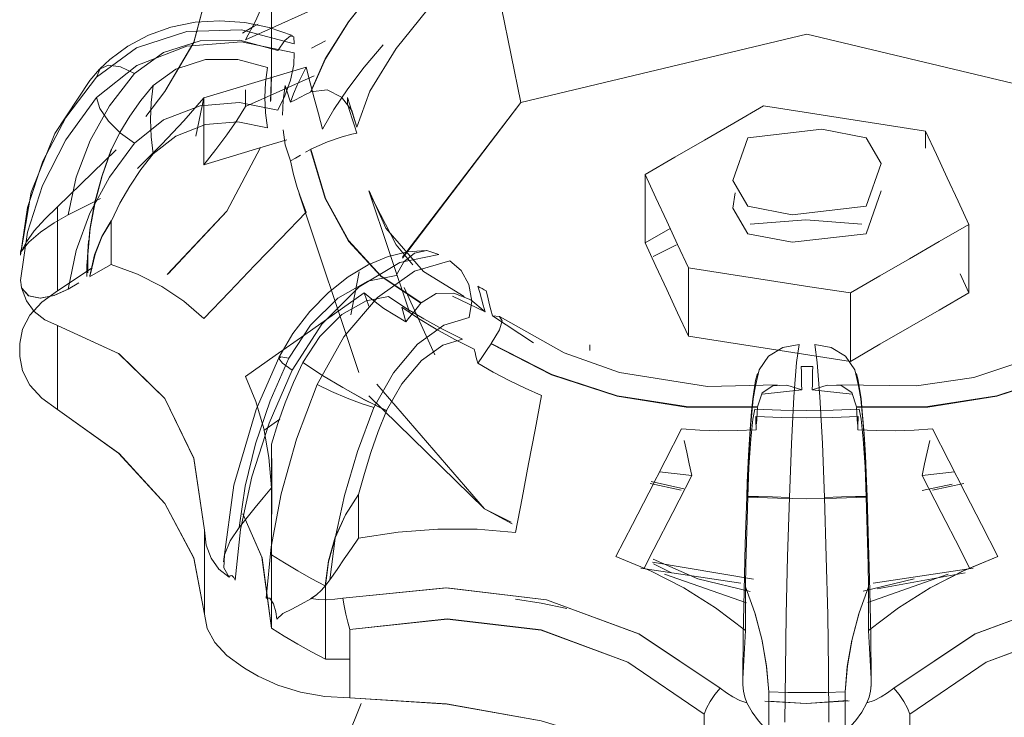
# Model space of a CAD drawing. Header units: metres. Extents: x 6.5 to 21.8, y 0.6 to 11.2.
# Tile 39 of 107: x 18.4926 to 18.522, y 4.2596 to 4.2804. Entities that reach past the tile are written whole.
import ezdxf

# ---------------------------------------------------------------- set-up
doc = ezdxf.new("R2010")
doc.units = ezdxf.units.M
doc.layers.add('P-SANR-FIXT', color=7, linetype='Continuous', lineweight=5)

# ---------------------------------------------------------------- blocks, each defined once
blk = doc.blocks.new('TORNEIRA DE JARDIM COM BICO PARA MANGUEIRA - 1130_BC_Cromado-2213981-ISO_02')
at = {"layer": 'P-SANR-FIXT'}
for p, q in [((18.500112, 4.278577), (18.500112, 4.282693)), ((18.501719, 4.279798), (18.5013, 4.279574)), ((18.500105, 4.278866), (18.500084, 4.277986)), ((18.500085, 4.278015), (18.500105, 4.278866)), ((18.499331, 4.27833), (18.499331, 4.277832)), ((18.498089, 4.278092), (18.497855, 4.276956)), ((18.497855, 4.276954), (18.49809, 4.278092)), ((18.50402, 4.273345), (18.507545, 4.277952)), ((18.507545, 4.277952), (18.50402, 4.273313)), ((18.500516, 4.276697), (18.50046, 4.277138)), ((18.519619, 4.276594), (18.519619, 4.277105)), ((18.519619, 4.277105), (18.519619, 4.276594)), ((18.49373, 4.274848), (18.495478, 4.276544)), ((18.495476, 4.276542), (18.49373, 4.274848)), ((18.501277, 4.276557), (18.501127, 4.27647)), ((18.503017, 4.27532), (18.504226, 4.271701)), ((18.518293, 4.275318), (18.517852, 4.274043)), ((18.500938, 4.27523), (18.502719, 4.2699)), ((18.512001, 4.274201), (18.511254, 4.273769)), ((18.511254, 4.273769), (18.512001, 4.274201)), ((18.494654, 4.273826), (18.494602, 4.273007)), ((18.512192, 4.273709), (18.511494, 4.273361)), ((18.494628, 4.273421), (18.494628, 4.272874)), ((18.494764, 4.273022), (18.49373, 4.272342)), ((18.49373, 4.272342), (18.494763, 4.27302)), ((18.502728, 4.272903), (18.502479, 4.271618)), ((18.520913, 4.272275), (18.520651, 4.272841)), ((18.520651, 4.272841), (18.520913, 4.272275)), ((18.494363, 4.272575), (18.494043, 4.27239)), ((18.504066, 4.272438), (18.504986, 4.270427)), ((18.502872, 4.272275), (18.503013, 4.271876)), ((18.505511, 4.272176), (18.506481, 4.271716)), ((18.506481, 4.271716), (18.505512, 4.272177)), ((18.506701, 4.271589), (18.507922, 4.270784)), ((18.507921, 4.270785), (18.506701, 4.271589)), ((18.509605, 4.270727), (18.509605, 4.270557)), ((18.514744, 4.269254), (18.515928, 4.269383)), ((18.515928, 4.269383), (18.514745, 4.269255)), ((18.51624, 4.269383), (18.517429, 4.269254)), ((18.517428, 4.269255), (18.51624, 4.269383)), ((18.500358, 4.268513), (18.499878, 4.268176)), ((18.500105, 4.267766), (18.500112, 4.266921)), ((18.511683, 4.266938), (18.512652, 4.266834)), ((18.512652, 4.266834), (18.511683, 4.266938)), ((18.520485, 4.266938), (18.519516, 4.266834)), ((18.519516, 4.266834), (18.520485, 4.266938)), ((18.500112, 4.262568), (18.500112, 4.266682)), ((18.512335, 4.266394), (18.511403, 4.266595)), ((18.51144, 4.26665), (18.51241, 4.266437)), ((18.519516, 4.26638), (18.520411, 4.266574)), ((18.520764, 4.266595), (18.519833, 4.266394)), ((18.502316, 4.265655), (18.502704, 4.266266)), ((18.502016, 4.264991), (18.502304, 4.265634)), ((18.514492, 4.263738), (18.511475, 4.264245)), ((18.51204, 4.263927), (18.511502, 4.264194)), ((18.51113, 4.26407), (18.514109, 4.263614)), ((18.514276, 4.263032), (18.511835, 4.263885)), ((18.520291, 4.263885), (18.517896, 4.263041)), ((18.518058, 4.263614), (18.521037, 4.26407)), ((18.520805, 4.263929), (18.518177, 4.263449)), ((18.514246, 4.263506), (18.514526, 4.262733)), ((18.517642, 4.262733), (18.517921, 4.263506)), ((18.519279, 4.263745), (18.517762, 4.263379)), ((18.51743, 4.261945), (18.517634, 4.262709)), ((18.501719, 4.261347), (18.502449, 4.261351)), ((18.502448, 4.26135), (18.501719, 4.261347)), ((18.501791, 4.257547), (18.502781, 4.260032)), ((18.502781, 4.260032), (18.501791, 4.257547))]:
    blk.add_line(p, q, dxfattribs=at)
for points in [[(18.506389, 4.283598, 0), (18.506678, 4.282187, 0), (18.506967, 4.280775, 0), (18.507256, 4.279364, 0), (18.507545, 4.277952, 0)], [(18.507545, 4.277952, 0), (18.507256, 4.279364, 0), (18.506967, 4.280775, 0), (18.506678, 4.282187, 0), (18.506389, 4.283598, 0)], [(18.501277, 4.278266, 0), (18.501706, 4.279253, 0), (18.502409, 4.280364, 0), (18.503371, 4.281574, 0), (18.504567, 4.282852, 0)], [(18.504574, 4.282853, 0), (18.503375, 4.281571, 0), (18.502418, 4.280367, 0), (18.501718, 4.279262, 0), (18.501287, 4.278271, 0)], [(18.506481, 4.28255, 0), (18.504991, 4.281003, 0), (18.503831, 4.279567, 0), (18.503045, 4.278289, 0), (18.502659, 4.277223, 0)], [(18.502659, 4.277223, 0), (18.503045, 4.278289, 0), (18.503831, 4.279567, 0), (18.504992, 4.281004, 0), (18.506481, 4.28255, 0)], [(18.499331, 4.279825, 0), (18.499643, 4.280402, 0), (18.499878, 4.280944, 0), (18.500032, 4.28145, 0), (18.500105, 4.281914, 0)], [(18.500105, 4.281914, 0), (18.500032, 4.281449, 0), (18.499878, 4.280944, 0), (18.499644, 4.280402, 0), (18.499331, 4.279825, 0)], [(18.502872, 4.281417, 0), (18.501987, 4.281019, 0), (18.501102, 4.280621, 0), (18.500216, 4.280223, 0), (18.499331, 4.279825, 0)], [(18.496358, 4.277539, 0), (18.496932, 4.278285, 0), (18.497792, 4.279742, 0), (18.49811, 4.280953, 0)], [(18.49811, 4.280953, 0), (18.497797, 4.279754, 0), (18.496932, 4.278285, 0), (18.496358, 4.277541, 0)], [(18.500736, 4.279949, 0), (18.500044, 4.280193, 0), (18.499317, 4.280343, 0), (18.498571, 4.280396, 0), (18.49783, 4.280348, 0), (18.497111, 4.280201, 0), (18.496439, 4.279961, 0), (18.495822, 4.279635, 0), (18.495283, 4.279237, 0), (18.494989, 4.278957, 0)], [(18.499241, 4.280023, 0), (18.499358, 4.280092, 0), (18.499476, 4.280161, 0), (18.499595, 4.280229, 0), (18.499715, 4.280296, 0)], [(18.494892, 4.278714, 0), (18.496083, 4.27959, 0), (18.497584, 4.280078, 0), (18.499216, 4.280118, 0), (18.500789, 4.279705, 0)], [(18.507545, 4.277952, 0), (18.516084, 4.279994, 0), (18.524623, 4.277952, 0), (18.528147, 4.273345, 0)], [(18.528144, 4.273318, 0), (18.524623, 4.277952, 0), (18.516084, 4.279994, 0), (18.507545, 4.277952, 0)], [(18.500789, 4.279436, 0), (18.499214, 4.279763, 0), (18.497585, 4.279631, 0), (18.496087, 4.279058, 0), (18.494892, 4.278108, 0)], [(18.500299, 4.279504, 0), (18.49916, 4.279813, 0), (18.497977, 4.279793, 0), (18.496887, 4.27945, 0), (18.496019, 4.278821, 0)], [(18.500789, 4.279705, 0), (18.500772, 4.279911, 0), (18.500673, 4.279945, 0), (18.500507, 4.279802, 0), (18.500299, 4.279504, 0)], [(18.503437, 4.279677, 0), (18.502877, 4.279008, 0), (18.502388, 4.278363, 0), (18.501971, 4.277745, 0), (18.501631, 4.27716, 0)], [(18.501631, 4.27716, 0), (18.501972, 4.277746, 0), (18.502388, 4.278363, 0), (18.502877, 4.279007, 0), (18.503437, 4.279677, 0)], [(18.500299, 4.277727, 0), (18.500507, 4.278151, 0), (18.500673, 4.278624, 0), (18.500772, 4.279074, 0), (18.500789, 4.279436, 0)], [(18.494892, 4.278713, 0), (18.494994, 4.278963, 0), (18.495246, 4.27907, 0), (18.495607, 4.279019, 0), (18.496019, 4.278821, 0)], [(18.496019, 4.278821, 0), (18.495607, 4.279019, 0), (18.495247, 4.27907, 0), (18.494994, 4.278963, 0), (18.494892, 4.278714, 0)], [(18.496578, 4.278463, 0), (18.497257, 4.278954, 0), (18.498142, 4.279239, 0), (18.499105, 4.279242, 0), (18.499988, 4.279001, 0)], [(18.492618, 4.273416, 0), (18.492938, 4.275285, 0), (18.493643, 4.277032, 0), (18.49469, 4.278608, 0), (18.494982, 4.27895, 0)], [(18.496019, 4.278821, 0), (18.495278, 4.27786, 0), (18.494696, 4.276825, 0), (18.494282, 4.275733, 0), (18.494043, 4.274601, 0)], [(18.498089, 4.278094, 0), (18.498853, 4.278323, 0), (18.499617, 4.278551, 0), (18.50038, 4.278779, 0), (18.501144, 4.279007, 0)], [(18.499988, 4.279001, 0), (18.499932, 4.278552, 0), (18.499913, 4.278102, 0), (18.499932, 4.277651, 0), (18.499988, 4.277202, 0)], [(18.500677, 4.277962, 0), (18.500768, 4.278212, 0), (18.500876, 4.278469, 0), (18.501001, 4.278735, 0), (18.501144, 4.279007, 0)], [(18.501144, 4.279007, 0), (18.501001, 4.278735, 0), (18.500876, 4.278469, 0), (18.500768, 4.278212, 0), (18.500677, 4.277962, 0)], [(18.501144, 4.279007, 0), (18.501266, 4.278546, 0), (18.501387, 4.278084, 0), (18.501509, 4.277622, 0), (18.501631, 4.27716, 0)], [(18.492617, 4.273399, 0), (18.492827, 4.274827, 0), (18.493283, 4.276203, 0), (18.493977, 4.27751, 0), (18.494892, 4.278713, 0)], [(18.499331, 4.277832, 0), (18.500358, 4.278293, 0), (18.501384, 4.278754, 0)], [(18.495333, 4.276549, 0), (18.495588, 4.277058, 0), (18.495882, 4.277548, 0), (18.496212, 4.278018, 0), (18.496578, 4.278463, 0)], [(18.496578, 4.276428, 0), (18.496519, 4.276936, 0), (18.496499, 4.277446, 0), (18.496519, 4.277955, 0), (18.496578, 4.278463, 0)], [(18.496578, 4.278463, 0), (18.496519, 4.277955, 0), (18.496499, 4.277446, 0), (18.496519, 4.276936, 0), (18.496578, 4.276428, 0)], [(18.500442, 4.277579, 0), (18.50046, 4.27802, 0), (18.500516, 4.27846, 0)], [(18.500516, 4.27846, 0), (18.500557, 4.278335, 0), (18.500597, 4.278211, 0), (18.500637, 4.278087, 0), (18.500677, 4.277962, 0)], [(18.500677, 4.277962, 0), (18.500827, 4.278038, 0), (18.500977, 4.278114, 0), (18.501127, 4.27819, 0), (18.501277, 4.278266, 0)], [(18.501287, 4.278271, 0), (18.501769, 4.278332, 0), (18.502201, 4.278113, 0), (18.502506, 4.277712, 0), (18.502659, 4.277223, 0)], [(18.494892, 4.278108, 0), (18.493974, 4.276839, 0), (18.493281, 4.275484, 0), (18.492828, 4.274084, 0), (18.492617, 4.272642, 0)], [(18.496019, 4.276747, 0), (18.495604, 4.277037, 0), (18.495244, 4.277398, 0), (18.494993, 4.277775, 0), (18.494892, 4.278108, 0)], [(18.494892, 4.278108, 0), (18.494993, 4.277775, 0), (18.495244, 4.277398, 0), (18.495604, 4.277037, 0), (18.496019, 4.276747, 0)], [(18.496019, 4.276747, 0), (18.496889, 4.277437, 0), (18.497977, 4.277855, 0), (18.499157, 4.277956, 0), (18.500299, 4.277727, 0)], [(18.498089, 4.278094, 0), (18.497498, 4.277412, 0), (18.496838, 4.276708, 0), (18.496112, 4.275986, 0)], [(18.496113, 4.275986, 0), (18.496838, 4.276708, 0), (18.497499, 4.277413, 0), (18.498089, 4.278094, 0)], [(18.498089, 4.276101, 0), (18.498089, 4.276599, 0), (18.498089, 4.277098, 0), (18.498089, 4.277596, 0), (18.498089, 4.278094, 0)], [(18.502375, 4.278101, 0), (18.502374, 4.278051, 0), (18.502373, 4.278001, 0), (18.502374, 4.277952, 0), (18.502375, 4.277902, 0)], [(18.502659, 4.277223, 0), (18.502588, 4.277443, 0), (18.502517, 4.277662, 0), (18.502446, 4.277881, 0), (18.502375, 4.278101, 0)], [(18.502375, 4.277902, 0), (18.502446, 4.277687, 0), (18.502517, 4.277473, 0), (18.502588, 4.277258, 0), (18.502659, 4.277043, 0)], [(18.498089, 4.276101, 0), (18.498451, 4.276553, 0), (18.49878, 4.276993, 0), (18.499073, 4.27742, 0), (18.499331, 4.277832, 0)], [(18.499331, 4.277832, 0), (18.499073, 4.277419, 0), (18.49878, 4.276993, 0), (18.498452, 4.276553, 0), (18.498089, 4.276101, 0)], [(18.51479, 4.277852, 0), (18.513906, 4.277341, 0), (18.513022, 4.276831, 0), (18.512138, 4.276321, 0), (18.511254, 4.27581, 0)], [(18.511254, 4.27581, 0), (18.512138, 4.276321, 0), (18.513022, 4.276831, 0), (18.513906, 4.277341, 0), (18.51479, 4.277852, 0)], [(18.51479, 4.277852, 0), (18.515997, 4.277665, 0), (18.517204, 4.277478, 0), (18.518412, 4.277291, 0), (18.519619, 4.277105, 0)], [(18.519619, 4.277105, 0), (18.518412, 4.277291, 0), (18.517204, 4.277478, 0), (18.515997, 4.277665, 0), (18.51479, 4.277852, 0)], [(18.499988, 4.277202, 0), (18.499105, 4.277376, 0), (18.498142, 4.2773, 0), (18.497257, 4.276954, 0), (18.496578, 4.276428, 0)], [(18.502659, 4.277043, 0), (18.50251, 4.277011, 0), (18.502214, 4.276933, 0), (18.501779, 4.276787, 0), (18.501287, 4.276562, 0)], [(18.517852, 4.274859, 0), (18.518293, 4.276135, 0), (18.517852, 4.2769, 0), (18.516526, 4.277156, 0), (18.514316, 4.2769, 0)], [(18.519619, 4.277105, 0), (18.519943, 4.276407, 0), (18.520266, 4.27571, 0), (18.52059, 4.275013, 0), (18.520913, 4.274316, 0)], [(18.520913, 4.274316, 0), (18.52059, 4.275013, 0), (18.520266, 4.27571, 0), (18.519943, 4.276407, 0), (18.519619, 4.277105, 0)], [(18.494043, 4.27239, 0), (18.494282, 4.273538, 0), (18.494694, 4.274654, 0), (18.495276, 4.275732, 0), (18.496019, 4.276747, 0)], [(18.500569, 4.276842, 0), (18.49986, 4.27663, 0), (18.498975, 4.276366, 0), (18.498089, 4.276101, 0)], [(18.514316, 4.2769, 0), (18.513874, 4.275625, 0), (18.514316, 4.274859, 0), (18.515642, 4.274604, 0), (18.517852, 4.274859, 0)], [(18.495324, 4.276552, 0), (18.495046, 4.275748, 0), (18.494832, 4.274948, 0), (18.494692, 4.274172, 0), (18.494628, 4.273421, 0)], [(18.494628, 4.273422, 0), (18.494698, 4.274198, 0), (18.494847, 4.274983, 0), (18.495062, 4.275769, 0), (18.495333, 4.276549, 0)], [(18.496578, 4.276428, 0), (18.496212, 4.275955, 0), (18.495882, 4.275462, 0), (18.495588, 4.274952, 0), (18.495333, 4.274428, 0)], [(18.49977, 4.276592, 0), (18.49878, 4.274711, 0), (18.496999, 4.272825, 0)], [(18.497022, 4.272845, 0), (18.49878, 4.274711, 0), (18.499771, 4.276592, 0)], [(18.500677, 4.276211, 0), (18.500637, 4.276333, 0), (18.500597, 4.276454, 0), (18.500557, 4.276576, 0), (18.500516, 4.276697, 0)], [(18.504567, 4.271971, 0), (18.503371, 4.272775, 0), (18.502409, 4.273823, 0), (18.501706, 4.275095, 0), (18.501277, 4.276557, 0)], [(18.501287, 4.276562, 0), (18.501718, 4.275096, 0), (18.502418, 4.273831, 0), (18.503375, 4.272787, 0), (18.504574, 4.27198, 0)], [(18.500977, 4.276384, 0), (18.500827, 4.276298, 0), (18.500677, 4.276211, 0)], [(18.500677, 4.276211, 0), (18.500768, 4.275812, 0), (18.500876, 4.275424, 0), (18.501001, 4.275048, 0), (18.501144, 4.274684, 0)], [(18.501144, 4.274684, 0), (18.501001, 4.275048, 0), (18.500876, 4.275424, 0), (18.500768, 4.275812, 0), (18.500677, 4.276211, 0)], [(18.511254, 4.27581, 0), (18.511578, 4.275113, 0), (18.511901, 4.274416, 0), (18.512225, 4.273719, 0), (18.512548, 4.273022, 0)], [(18.511254, 4.273769, 0), (18.511254, 4.27428, 0), (18.511254, 4.27479, 0), (18.511254, 4.2753, 0), (18.511254, 4.27581, 0)], [(18.512548, 4.273022, 0), (18.512225, 4.273719, 0), (18.511901, 4.274416, 0), (18.511578, 4.275113, 0), (18.511254, 4.27581, 0)], [(18.511254, 4.27581, 0), (18.511254, 4.2753, 0), (18.511254, 4.27479, 0), (18.511254, 4.27428, 0), (18.511254, 4.273769, 0)], [(18.503018, 4.275317, 0), (18.503524, 4.27421, 0), (18.504648, 4.272911, 0), (18.50586, 4.27217, 0)], [(18.517852, 4.274043, 0), (18.515642, 4.273788, 0), (18.514316, 4.274043, 0), (18.513874, 4.274808, 0), (18.513945, 4.275257, 0)], [(18.494043, 4.274601, 0), (18.494363, 4.274763, 0), (18.494684, 4.274925, 0), (18.495004, 4.275088, 0)], [(18.503046, 4.275233, 0), (18.503831, 4.273706, 0), (18.504322, 4.273115, 0)], [(18.504323, 4.273113, 0), (18.503831, 4.273706, 0), (18.503047, 4.275233, 0)], [(18.49373, 4.274848, 0), (18.493346, 4.27448, 0), (18.493031, 4.274128, 0), (18.492799, 4.273804, 0), (18.492655, 4.27352, 0)], [(18.49373, 4.272342, 0), (18.49373, 4.272968, 0), (18.49373, 4.273595, 0), (18.49373, 4.274221, 0), (18.49373, 4.274848, 0)], [(18.501144, 4.274684, 0), (18.50038, 4.273892, 0), (18.499617, 4.2731, 0), (18.498853, 4.272308, 0), (18.498089, 4.271516, 0)], [(18.492655, 4.27352, 0), (18.492867, 4.273791, 0), (18.493215, 4.27409, 0), (18.493623, 4.274366, 0), (18.494043, 4.274601, 0)], [(18.494043, 4.274601, 0), (18.493623, 4.274366, 0), (18.493215, 4.27409, 0), (18.492867, 4.273791, 0), (18.492655, 4.27352, 0)], [(18.494693, 4.272785, 0), (18.494834, 4.273409, 0), (18.495046, 4.27396, 0), (18.495324, 4.27443, 0)], [(18.495333, 4.274428, 0), (18.495062, 4.273972, 0), (18.494847, 4.27343, 0), (18.494698, 4.272806, 0)], [(18.495324, 4.27443, 0), (18.495324, 4.274105, 0), (18.495324, 4.273779, 0), (18.495324, 4.273454, 0), (18.495324, 4.273128, 0)], [(18.517724, 4.274324, 0), (18.516054, 4.274451, 0), (18.514385, 4.274324, 0)], [(18.517378, 4.272275, 0), (18.518262, 4.272785, 0), (18.519146, 4.273296, 0), (18.520029, 4.273806, 0), (18.520913, 4.274316, 0)], [(18.520913, 4.274316, 0), (18.520029, 4.273806, 0), (18.519146, 4.273296, 0), (18.518262, 4.272785, 0), (18.517378, 4.272275, 0)], [(18.520913, 4.274316, 0), (18.520913, 4.273806, 0), (18.520913, 4.273296, 0), (18.520913, 4.272785, 0), (18.520913, 4.272275, 0)], [(18.520913, 4.272275, 0), (18.520913, 4.272785, 0), (18.520913, 4.273296, 0), (18.520913, 4.273806, 0), (18.520913, 4.274316, 0)], [(18.492655, 4.27352, 0), (18.492647, 4.273554, 0), (18.492636, 4.273555, 0), (18.492624, 4.273492, 0), (18.492617, 4.273399, 0)], [(18.50472, 4.273538, 0), (18.504164, 4.273499, 0), (18.503589, 4.273359, 0), (18.502998, 4.273115, 0), (18.502401, 4.27276, 0), (18.501812, 4.272293, 0), (18.501256, 4.271725, 0), (18.50075, 4.271064, 0), (18.500325, 4.270345, 0)], [(18.505104, 4.273421, 0), (18.504744, 4.273537, 0), (18.504378, 4.27346, 0), (18.504058, 4.273201, 0), (18.503833, 4.2728, 0)], [(18.511254, 4.273769, 0), (18.511578, 4.273072, 0), (18.511901, 4.272375, 0), (18.512225, 4.271678, 0), (18.512548, 4.270981, 0)], [(18.512548, 4.270981, 0), (18.512225, 4.271678, 0), (18.511901, 4.272375, 0), (18.511578, 4.273072, 0), (18.511254, 4.273769, 0)], [(18.494598, 4.272762, 0), (18.494605, 4.273092, 0), (18.494628, 4.273422, 0)], [(18.500728, 4.269973, 0), (18.501613, 4.271347, 0), (18.502728, 4.27246, 0), (18.503939, 4.27318, 0), (18.505104, 4.273421, 0)], [(18.505433, 4.273231, 0), (18.504372, 4.272927, 0), (18.503276, 4.272143, 0), (18.50227, 4.27097, 0), (18.50147, 4.269545, 0)], [(18.50601, 4.271543, 0), (18.506081, 4.272034, 0), (18.505996, 4.272526, 0), (18.505769, 4.272946, 0), (18.505433, 4.273231, 0)], [(18.495324, 4.273128, 0), (18.495004, 4.272944, 0), (18.494684, 4.272759, 0)], [(18.498089, 4.271516, 0), (18.497499, 4.272026, 0), (18.496838, 4.272466, 0), (18.496112, 4.272835, 0), (18.495324, 4.273128, 0)], [(18.495324, 4.273128, 0), (18.496112, 4.272834, 0), (18.496838, 4.272466, 0), (18.497498, 4.272026, 0), (18.498089, 4.271516, 0)], [(18.512548, 4.273022, 0), (18.513756, 4.272835, 0), (18.514963, 4.272648, 0), (18.51617, 4.272462, 0), (18.517378, 4.272275, 0)], [(18.517378, 4.272275, 0), (18.51617, 4.272462, 0), (18.514963, 4.272648, 0), (18.513756, 4.272835, 0), (18.512548, 4.273022, 0)], [(18.512548, 4.273022, 0), (18.512548, 4.272512, 0), (18.512548, 4.272001, 0), (18.512548, 4.271491, 0), (18.512548, 4.270981, 0)], [(18.512548, 4.270981, 0), (18.512548, 4.271491, 0), (18.512548, 4.272001, 0), (18.512548, 4.272512, 0), (18.512548, 4.273022, 0)], [(18.492617, 4.272642, 0), (18.492624, 4.272644, 0), (18.492633, 4.272598, 0), (18.492645, 4.272522, 0), (18.492655, 4.27243, 0)], [(18.503833, 4.2728, 0), (18.50298, 4.272631, 0), (18.502093, 4.272118, 0), (18.501277, 4.271318, 0), (18.500626, 4.270325, 0)], [(18.4926, 4.270766, 0), (18.49268, 4.271196, 0), (18.492904, 4.271616, 0), (18.493261, 4.272005, 0), (18.49373, 4.272342, 0)], [(18.494043, 4.27239, 0), (18.493626, 4.272197, 0), (18.493216, 4.272116, 0), (18.492867, 4.272187, 0), (18.492655, 4.27243, 0)], [(18.492655, 4.27243, 0), (18.492799, 4.272043, 0), (18.493031, 4.271719, 0), (18.493346, 4.271473, 0), (18.49373, 4.271309, 0)], [(18.492655, 4.27243, 0), (18.492864, 4.272192, 0), (18.493205, 4.27212, 0), (18.493618, 4.272197, 0), (18.494043, 4.27239, 0)], [(18.506481, 4.271716, 0), (18.506428, 4.271906, 0), (18.506375, 4.272096, 0), (18.506321, 4.272285, 0), (18.506268, 4.272475, 0)], [(18.506268, 4.272475, 0), (18.506328, 4.272439, 0), (18.506389, 4.272404, 0), (18.50645, 4.272369, 0), (18.506511, 4.272334, 0)], [(18.506511, 4.272334, 0), (18.506559, 4.272148, 0), (18.506606, 4.271962, 0), (18.506654, 4.271775, 0), (18.506701, 4.271589, 0)], [(18.499331, 4.269785, 0), (18.500216, 4.270407, 0), (18.501102, 4.27103, 0), (18.501987, 4.271653, 0), (18.502872, 4.272275, 0)], [(18.501047, 4.270201, 0), (18.501548, 4.270974, 0), (18.50221, 4.27163, 0), (18.502936, 4.272037, 0), (18.503601, 4.272167, 0)], [(18.502872, 4.272275, 0), (18.503161, 4.272037, 0), (18.503465, 4.271815, 0), (18.503784, 4.271608, 0), (18.504118, 4.271416, 0)], [(18.504118, 4.271416, 0), (18.503784, 4.271608, 0), (18.503465, 4.271815, 0), (18.503161, 4.272037, 0), (18.502872, 4.272275, 0)], [(18.503601, 4.272167, 0), (18.504116, 4.271823, 0), (18.504649, 4.2715, 0), (18.505209, 4.271192, 0), (18.505804, 4.270895, 0)], [(18.504574, 4.27198, 0), (18.505017, 4.272263, 0), (18.505546, 4.272273, 0), (18.506055, 4.272067, 0), (18.506481, 4.271716, 0)], [(18.517378, 4.272275, 0), (18.517378, 4.271765, 0), (18.517378, 4.271254, 0), (18.517378, 4.270744, 0), (18.517378, 4.270234, 0)], [(18.517378, 4.270234, 0), (18.518262, 4.270744, 0), (18.519146, 4.271254, 0), (18.520029, 4.271765, 0), (18.520913, 4.272275, 0)], [(18.517378, 4.270234, 0), (18.517378, 4.270744, 0), (18.517378, 4.271254, 0), (18.517378, 4.271765, 0), (18.517378, 4.272275, 0)], [(18.520913, 4.272275, 0), (18.520029, 4.271765, 0), (18.519146, 4.271254, 0), (18.518262, 4.270744, 0), (18.517378, 4.270234, 0)], [(18.506155, 4.2706, 0), (18.505577, 4.270888, 0), (18.505023, 4.271193, 0), (18.504496, 4.271512, 0), (18.503997, 4.271846, 0)], [(18.503997, 4.271846, 0), (18.504027, 4.271739, 0), (18.504057, 4.271631, 0), (18.504087, 4.271524, 0), (18.504118, 4.271416, 0)], [(18.504118, 4.271416, 0), (18.50423, 4.271555, 0), (18.504342, 4.271694, 0), (18.504454, 4.271832, 0), (18.504567, 4.271971, 0)], [(18.503165, 4.268859, 0), (18.503744, 4.269896, 0), (18.504467, 4.270747, 0), (18.505252, 4.271318, 0), (18.50601, 4.271543, 0)], [(18.506701, 4.271589, 0), (18.506911, 4.271572, 0), (18.506994, 4.271443, 0), (18.506916, 4.271174, 0), (18.506667, 4.270772, 0)], [(18.506935, 4.271558, 0), (18.508839, 4.270493, 0), (18.510486, 4.269907, 0), (18.513119, 4.269485, 0), (18.515199, 4.269535, 0)], [(18.49373, 4.271309, 0), (18.495547, 4.27047, 0), (18.496932, 4.269125, 0), (18.497797, 4.267334, 0), (18.49811, 4.265204, 0)], [(18.49811, 4.265204, 0), (18.497792, 4.267351, 0), (18.496932, 4.269125, 0), (18.495562, 4.270459, 0), (18.49373, 4.271309, 0)], [(18.49373, 4.271309, 0), (18.49373, 4.270683, 0), (18.49373, 4.270056, 0), (18.49373, 4.26943, 0), (18.49373, 4.268803, 0)], [(18.505804, 4.270895, 0), (18.50522, 4.270718, 0), (18.504583, 4.27026, 0), (18.503994, 4.269562, 0), (18.503536, 4.268764, 0)], [(18.512548, 4.270981, 0), (18.513756, 4.270794, 0), (18.514963, 4.270607, 0), (18.51617, 4.27042, 0), (18.517378, 4.270234, 0)], [(18.517378, 4.270234, 0), (18.51617, 4.27042, 0), (18.514963, 4.270607, 0), (18.513756, 4.270794, 0), (18.512548, 4.270981, 0)], [(18.4926, 4.270379, 0), (18.492598, 4.270476, 0), (18.492597, 4.270573, 0), (18.492598, 4.270669, 0), (18.4926, 4.270766, 0)], [(18.506262, 4.270178, 0), (18.506235, 4.270284, 0), (18.506209, 4.270389, 0), (18.506182, 4.270495, 0), (18.506155, 4.2706, 0)], [(18.506661, 4.270762, 0), (18.506561, 4.270616, 0), (18.506461, 4.27047, 0), (18.506362, 4.270324, 0), (18.506262, 4.270178, 0)], [(18.514603, 4.268863, 0), (18.512483, 4.268873, 0), (18.510419, 4.269198, 0), (18.508464, 4.269834, 0), (18.506661, 4.270762, 0)], [(18.506667, 4.270772, 0), (18.508477, 4.269842, 0), (18.510423, 4.269209, 0), (18.512476, 4.268885, 0), (18.514604, 4.268874, 0)], [(18.515851, 4.27074, 0), (18.515359, 4.270652, 0), (18.514939, 4.270387, 0), (18.514654, 4.269984, 0), (18.514545, 4.269502, 0)], [(18.515559, 4.266175, 0), (18.51562, 4.267775, 0), (18.515696, 4.269173, 0), (18.515776, 4.270202, 0), (18.515851, 4.27074, 0)], [(18.517623, 4.269502, 0), (18.517514, 4.269984, 0), (18.517228, 4.270387, 0), (18.516808, 4.270652, 0), (18.516317, 4.27074, 0)], [(18.516317, 4.27074, 0), (18.516392, 4.2702, 0), (18.516472, 4.269174, 0), (18.516547, 4.26778, 0), (18.516608, 4.266175, 0)], [(18.516975, 4.269534, 0), (18.519351, 4.269505, 0), (18.521066, 4.269755, 0), (18.523471, 4.270557, 0)], [(18.517564, 4.268874, 0), (18.519691, 4.268885, 0), (18.521744, 4.269209, 0), (18.523691, 4.269842, 0), (18.5255, 4.270772, 0)], [(18.525507, 4.270762, 0), (18.523704, 4.269834, 0), (18.521748, 4.269198, 0), (18.519685, 4.268873, 0), (18.517564, 4.268863, 0)], [(18.49373, 4.268803, 0), (18.493261, 4.26914, 0), (18.492904, 4.269529, 0), (18.49268, 4.26995, 0), (18.4926, 4.270379, 0)], [(18.498673, 4.264258, 0), (18.498981, 4.266538, 0), (18.499656, 4.268794, 0), (18.500325, 4.270344, 0)], [(18.500626, 4.270325, 0), (18.500071, 4.269056, 0), (18.499635, 4.267777, 0), (18.499324, 4.266511, 0), (18.499145, 4.265279, 0)], [(18.500728, 4.269973, 0), (18.500442, 4.270179, 0), (18.500324, 4.270318, 0), (18.500389, 4.270369, 0), (18.500626, 4.270325, 0)], [(18.500626, 4.270325, 0), (18.500389, 4.270369, 0), (18.500324, 4.270318, 0), (18.500442, 4.270179, 0), (18.500728, 4.269973, 0)], [(18.499027, 4.263708, 0), (18.499184, 4.265224, 0), (18.499525, 4.266791, 0), (18.500044, 4.268387, 0), (18.500728, 4.269973, 0)], [(18.500112, 4.267767, 0), (18.500302, 4.268382, 0), (18.500521, 4.268995, 0), (18.500769, 4.269603, 0), (18.501045, 4.270202, 0)], [(18.501045, 4.270202, 0), (18.501629, 4.269816, 0), (18.502235, 4.26945, 0), (18.502869, 4.2691, 0), (18.503538, 4.268763, 0)], [(18.503536, 4.268764, 0), (18.502867, 4.269101, 0), (18.502235, 4.26945, 0), (18.501631, 4.269815, 0), (18.501047, 4.270201, 0)], [(18.508167, 4.269218, 0), (18.507677, 4.26943, 0), (18.507195, 4.269661, 0), (18.506724, 4.26991, 0), (18.506262, 4.270178, 0)], [(18.506262, 4.270178, 0), (18.506724, 4.269911, 0), (18.507195, 4.269661, 0), (18.507677, 4.26943, 0), (18.508167, 4.269218, 0)], [(18.515928, 4.269383, 0), (18.515924, 4.269558, 0), (18.51592, 4.269734, 0), (18.515916, 4.26991, 0), (18.515912, 4.270086, 0)], [(18.515912, 4.270086, 0), (18.515998, 4.270086, 0), (18.516084, 4.270086, 0), (18.51617, 4.270086, 0), (18.516256, 4.270086, 0)], [(18.516256, 4.270086, 0), (18.516252, 4.26991, 0), (18.516248, 4.269734, 0), (18.516244, 4.269558, 0), (18.51624, 4.269383, 0)], [(18.500105, 4.266464, 0), (18.500032, 4.26737, 0), (18.499878, 4.26823, 0), (18.499643, 4.269036, 0), (18.499331, 4.269785, 0)], [(18.499331, 4.269785, 0), (18.499644, 4.269035, 0), (18.499878, 4.26823, 0), (18.500032, 4.267371, 0), (18.500105, 4.266464, 0)], [(18.514609, 4.269868, 0), (18.514553, 4.26966, 0), (18.514471, 4.269121, 0), (18.514433, 4.268738, 0), (18.514381, 4.268068, 0), (18.514342, 4.267427, 0), (18.514303, 4.266621, 0), (18.514286, 4.2662, 0)], [(18.517559, 4.269868, 0), (18.517615, 4.26966, 0), (18.517696, 4.269122, 0), (18.517734, 4.268743, 0), (18.517786, 4.268073, 0), (18.517825, 4.267437, 0), (18.517864, 4.26663, 0), (18.517881, 4.2662, 0)], [(18.50147, 4.269545, 0), (18.500858, 4.26791, 0), (18.500397, 4.26628, 0), (18.500095, 4.264699, 0), (18.499954, 4.263173, 0)], [(18.503165, 4.268859, 0), (18.502817, 4.268967, 0), (18.502371, 4.269135, 0), (18.501897, 4.269338, 0), (18.50147, 4.269545, 0)], [(18.50147, 4.269545, 0), (18.501898, 4.269338, 0), (18.502371, 4.269135, 0), (18.502817, 4.268967, 0), (18.503165, 4.268859, 0)], [(18.507259, 4.265438, 0), (18.506459, 4.265832, 0), (18.503254, 4.269559, 0)], [(18.514545, 4.269502, 0), (18.514476, 4.269113, 0), (18.514405, 4.26837, 0), (18.51434, 4.26736, 0), (18.514288, 4.266199, 0)], [(18.514604, 4.268874, 0), (18.514748, 4.269297, 0), (18.515064, 4.269509, 0), (18.515478, 4.269523, 0), (18.515928, 4.269383, 0)], [(18.51624, 4.269383, 0), (18.516686, 4.269522, 0), (18.517099, 4.269512, 0), (18.517424, 4.269302, 0), (18.517564, 4.268874, 0)], [(18.51788, 4.266199, 0), (18.517827, 4.267362, 0), (18.517762, 4.26837, 0), (18.517691, 4.269112, 0), (18.517623, 4.269502, 0)], [(18.50301, 4.269203, 0), (18.506459, 4.265832, 0), (18.507289, 4.265391, 0)], [(18.508167, 4.269218, 0), (18.507972, 4.268197, 0), (18.507778, 4.267176, 0), (18.507583, 4.266154, 0), (18.507388, 4.265133, 0)], [(18.49373, 4.268803, 0), (18.495562, 4.267485, 0), (18.496932, 4.265992, 0), (18.497792, 4.264377, 0), (18.49811, 4.262698, 0)], [(18.49811, 4.262698, 0), (18.497797, 4.264362, 0), (18.496932, 4.265992, 0), (18.495547, 4.267498, 0), (18.49373, 4.268803, 0)], [(18.501852, 4.263716, 0), (18.502011, 4.264959, 0), (18.502285, 4.266238, 0), (18.502672, 4.267549, 0), (18.503165, 4.268859, 0)], [(18.514321, 4.266184, 0), (18.514352, 4.267084, 0), (18.514405, 4.267911, 0), (18.514468, 4.268507, 0), (18.514526, 4.268809, 0)], [(18.514526, 4.268809, 0), (18.515303, 4.268776, 0), (18.516084, 4.268765, 0), (18.516864, 4.268776, 0), (18.517642, 4.268809, 0)], [(18.514576, 4.26836, 0), (18.514585, 4.268527, 0), (18.514594, 4.268695, 0), (18.514603, 4.268863, 0)], [(18.517564, 4.268863, 0), (18.517573, 4.268695, 0), (18.517582, 4.268527, 0), (18.517591, 4.26836, 0)], [(18.517642, 4.268809, 0), (18.5177, 4.268507, 0), (18.517763, 4.267911, 0), (18.517815, 4.267084, 0), (18.517846, 4.266184, 0)], [(18.503538, 4.268763, 0), (18.503295, 4.268145, 0), (18.503076, 4.26752, 0), (18.50288, 4.266893, 0), (18.502709, 4.266268, 0)], [(18.51761, 4.268591, 0), (18.516848, 4.268558, 0), (18.516084, 4.268548, 0), (18.51532, 4.268558, 0), (18.514558, 4.268591, 0)], [(18.514558, 4.268591, 0), (18.51456, 4.268491, 0), (18.514562, 4.268391, 0), (18.514565, 4.268292, 0), (18.514567, 4.268192, 0)], [(18.5176, 4.268192, 0), (18.517603, 4.268292, 0), (18.517605, 4.268391, 0), (18.517608, 4.268491, 0), (18.51761, 4.268591, 0)], [(18.510386, 4.264416, 0), (18.510875, 4.265367, 0), (18.511363, 4.266318, 0), (18.511852, 4.267269, 0), (18.51234, 4.26822, 0)], [(18.514567, 4.268192, 0), (18.514005, 4.268169, 0), (18.513446, 4.268166, 0), (18.512891, 4.268183, 0), (18.51234, 4.26822, 0)], [(18.51234, 4.26822, 0), (18.512891, 4.268183, 0), (18.513446, 4.268166, 0), (18.514005, 4.268169, 0), (18.514567, 4.268192, 0)], [(18.5176, 4.268192, 0), (18.518162, 4.268169, 0), (18.518721, 4.268166, 0), (18.519277, 4.268183, 0), (18.519828, 4.26822, 0)], [(18.519828, 4.26822, 0), (18.519277, 4.268183, 0), (18.518721, 4.268166, 0), (18.518162, 4.268169, 0), (18.5176, 4.268192, 0)], [(18.519828, 4.26822, 0), (18.520316, 4.267269, 0), (18.520804, 4.266318, 0), (18.521293, 4.265367, 0), (18.521781, 4.264416, 0)], [(18.500109, 4.264466, 0), (18.500114, 4.265261, 0), (18.500121, 4.266083, 0), (18.500122, 4.266921, 0), (18.500112, 4.267767, 0)], [(18.512418, 4.267874, 0), (18.512496, 4.267527, 0), (18.512574, 4.26718, 0), (18.512652, 4.266834, 0)], [(18.519516, 4.266834, 0), (18.519594, 4.26718, 0), (18.519672, 4.267527, 0), (18.51975, 4.267874, 0)], [(18.500112, 4.266897, 0), (18.500111, 4.266045, 0), (18.500107, 4.265236, 0), (18.500105, 4.264469, 0)], [(18.512652, 4.266834, 0), (18.512085, 4.265731, 0), (18.511519, 4.264628, 0), (18.511231, 4.264067, 0)], [(18.520937, 4.264067, 0), (18.520649, 4.264628, 0), (18.520082, 4.265731, 0), (18.519516, 4.266834, 0)], [(18.499145, 4.265279, 0), (18.499385, 4.265575, 0), (18.499625, 4.265872, 0), (18.499865, 4.266168, 0), (18.500105, 4.266464, 0)], [(18.502709, 4.266268, 0), (18.502315, 4.265655, 0), (18.502013, 4.26499, 0), (18.501809, 4.264282, 0), (18.501715, 4.263539, 0)], [(18.502704, 4.266266, 0), (18.502704, 4.26594, 0), (18.502704, 4.265615, 0), (18.502704, 4.265289, 0), (18.502704, 4.264964, 0)], [(18.514288, 4.266199, 0), (18.514243, 4.264786, 0), (18.514208, 4.263395, 0), (18.514184, 4.262048, 0), (18.514169, 4.260771, 0)], [(18.514247, 4.263508, 0), (18.51426, 4.264172, 0), (18.514277, 4.264842, 0), (18.514297, 4.265514, 0), (18.514321, 4.266184, 0)], [(18.514288, 4.266199, 0), (18.514365, 4.266205, 0), (18.514633, 4.266202, 0), (18.515053, 4.266192, 0), (18.515559, 4.266175, 0)], [(18.51556, 4.266175, 0), (18.515053, 4.266192, 0), (18.514633, 4.266202, 0), (18.514365, 4.266205, 0), (18.514288, 4.266199, 0)], [(18.514321, 4.266184, 0), (18.515201, 4.26615, 0), (18.516084, 4.266138, 0), (18.516966, 4.26615, 0), (18.517846, 4.266184, 0)], [(18.517846, 4.266184, 0), (18.516966, 4.26615, 0), (18.516084, 4.266138, 0), (18.515201, 4.26615, 0), (18.514321, 4.266184, 0)], [(18.515428, 4.259472, 0), (18.51544, 4.261029, 0), (18.515466, 4.262683, 0), (18.515507, 4.264413, 0), (18.51556, 4.266175, 0)], [(18.51788, 4.266199, 0), (18.517801, 4.266205, 0), (18.517531, 4.266202, 0), (18.517112, 4.266192, 0), (18.516608, 4.266175, 0)], [(18.516608, 4.266175, 0), (18.517112, 4.266192, 0), (18.517531, 4.266202, 0), (18.517801, 4.266205, 0), (18.51788, 4.266199, 0)], [(18.516608, 4.266175, 0), (18.516661, 4.264407, 0), (18.516701, 4.262676, 0), (18.516728, 4.261029, 0), (18.51674, 4.259472, 0)], [(18.517846, 4.266184, 0), (18.51787, 4.265514, 0), (18.517891, 4.264842, 0), (18.517907, 4.264172, 0), (18.517921, 4.263508, 0)], [(18.517998, 4.26077, 0), (18.517984, 4.262048, 0), (18.517959, 4.263387, 0), (18.517924, 4.264782, 0), (18.51788, 4.266199, 0)], [(18.499256, 4.265685, 0), (18.49983, 4.264374, 0), (18.500105, 4.262279, 0)], [(18.500105, 4.262279, 0), (18.499823, 4.264397, 0), (18.499257, 4.265687, 0)], [(18.49885, 4.263795, 0), (18.498685, 4.264078, 0), (18.498704, 4.264464, 0), (18.498873, 4.264879, 0), (18.499145, 4.265279, 0)], [(18.499145, 4.265279, 0), (18.498873, 4.264879, 0), (18.498704, 4.264464, 0), (18.498685, 4.264078, 0), (18.49885, 4.263795, 0)], [(18.49811, 4.265204, 0), (18.498164, 4.264757, 0), (18.498308, 4.264364, 0), (18.49854, 4.26404, 0), (18.49885, 4.263795, 0)], [(18.49811, 4.262698, 0), (18.49811, 4.263324, 0), (18.49811, 4.263951, 0), (18.49811, 4.264577, 0), (18.49811, 4.265204, 0)], [(18.507388, 4.265133, 0), (18.506241, 4.265227, 0), (18.505073, 4.265231, 0), (18.503891, 4.265142, 0), (18.502704, 4.264964, 0)], [(18.502704, 4.264964, 0), (18.503892, 4.265143, 0), (18.505073, 4.26523, 0), (18.50624, 4.265227, 0), (18.507388, 4.265133, 0)], [(18.501719, 4.263537, 0), (18.501809, 4.264255, 0), (18.502005, 4.26496, 0)], [(18.502704, 4.264964, 0), (18.502491, 4.264652, 0), (18.502278, 4.26434, 0), (18.502065, 4.264028, 0), (18.501852, 4.263716, 0)], [(18.500105, 4.264469, 0), (18.500105, 4.263922, 0), (18.500105, 4.263374, 0), (18.500105, 4.262827, 0), (18.500105, 4.262279, 0)], [(18.501715, 4.263539, 0), (18.501296, 4.263762, 0), (18.500891, 4.263991, 0), (18.500495, 4.264225, 0), (18.500109, 4.264466, 0)], [(18.514246, 4.262204, 0), (18.513355, 4.262879, 0), (18.51241, 4.263476, 0), (18.511419, 4.263989, 0), (18.510386, 4.264416, 0)], [(18.510386, 4.264416, 0), (18.51142, 4.263988, 0), (18.51241, 4.263476, 0), (18.513354, 4.26288, 0), (18.514246, 4.262204, 0)], [(18.521781, 4.264416, 0), (18.520749, 4.263989, 0), (18.519757, 4.263476, 0), (18.518812, 4.262879, 0), (18.517921, 4.262204, 0)], [(18.517921, 4.262204, 0), (18.518813, 4.26288, 0), (18.519757, 4.263476, 0), (18.520748, 4.263988, 0), (18.521781, 4.264416, 0)], [(18.514385, 4.263373, 0), (18.51283, 4.263745, 0), (18.511494, 4.264337, 0)], [(18.49885, 4.263795, 0), (18.498881, 4.263836, 0), (18.498927, 4.263844, 0), (18.498983, 4.263792, 0), (18.499027, 4.263708, 0)], [(18.501282, 4.263156, 0), (18.501447, 4.263273, 0), (18.501597, 4.263407, 0), (18.501732, 4.263556, 0), (18.501852, 4.263716, 0)], [(18.501852, 4.263716, 0), (18.501733, 4.263556, 0), (18.501598, 4.263409, 0), (18.501448, 4.263274, 0), (18.501282, 4.263157, 0)], [(18.501719, 4.261347, 0), (18.501719, 4.261895, 0), (18.501719, 4.262442, 0), (18.501719, 4.262989, 0), (18.501719, 4.263537, 0)], [(18.514246, 4.262204, 0), (18.514246, 4.262529, 0), (18.514246, 4.262855, 0), (18.514246, 4.26318, 0), (18.514246, 4.263506, 0)], [(18.514942, 4.260375, 0), (18.514878, 4.261155, 0), (18.514739, 4.261946, 0), (18.514528, 4.262733, 0), (18.514247, 4.263508, 0)], [(18.517921, 4.263508, 0), (18.51764, 4.262733, 0), (18.517428, 4.261946, 0), (18.517289, 4.261155, 0), (18.517226, 4.260375, 0)], [(18.517921, 4.263506, 0), (18.517921, 4.26318, 0), (18.517921, 4.262855, 0), (18.517921, 4.262529, 0), (18.517921, 4.262204, 0)], [(18.513496, 4.260484, 0), (18.511067, 4.262108, 0), (18.508314, 4.263119, 0), (18.505336, 4.263479, 0), (18.502239, 4.263176, 0)], [(18.502239, 4.263176, 0), (18.505309, 4.263479, 0), (18.508314, 4.263119, 0), (18.51109, 4.262096, 0), (18.513496, 4.260484, 0)], [(18.518671, 4.260484, 0), (18.521077, 4.262096, 0), (18.523853, 4.263119, 0), (18.526859, 4.263479, 0), (18.529928, 4.263176, 0)], [(18.529928, 4.263176, 0), (18.526831, 4.263479, 0), (18.523853, 4.263119, 0), (18.521101, 4.262108, 0), (18.518671, 4.260484, 0)], [(18.499954, 4.263173, 0), (18.500064, 4.263168, 0), (18.500165, 4.263004, 0), (18.500241, 4.262767, 0), (18.500271, 4.262541, 0)], [(18.500271, 4.262541, 0), (18.500451, 4.262715, 0), (18.500716, 4.262844, 0), (18.500997, 4.26299, 0), (18.501282, 4.263156, 0)], [(18.501282, 4.263157, 0), (18.501515, 4.263128, 0), (18.501754, 4.263122, 0), (18.501996, 4.263138, 0), (18.502239, 4.263176, 0)], [(18.502239, 4.263176, 0), (18.502277, 4.262938, 0), (18.502325, 4.262691, 0), (18.502382, 4.262452, 0), (18.502444, 4.262236, 0)], [(18.508916, 4.262864, 0), (18.508158, 4.263023, 0), (18.507388, 4.263139, 0)], [(18.507388, 4.263139, 0), (18.508159, 4.263023, 0), (18.508916, 4.262864, 0)], [(18.499241, 4.261122, 0), (18.498772, 4.261459, 0), (18.498415, 4.261847, 0), (18.498191, 4.262268, 0), (18.49811, 4.262698, 0)], [(18.514534, 4.262707, 0), (18.514746, 4.261906, 0), (18.514881, 4.261127, 0), (18.514942, 4.260375, 0)], [(18.502444, 4.262236, 0), (18.505353, 4.262551, 0), (18.508151, 4.262222, 0), (18.510737, 4.261263, 0), (18.513019, 4.259707, 0)], [(18.513019, 4.259707, 0), (18.510737, 4.261259, 0), (18.508151, 4.262214, 0), (18.505353, 4.262546, 0), (18.502444, 4.262236, 0)], [(18.519148, 4.259707, 0), (18.521431, 4.261263, 0), (18.524017, 4.262222, 0), (18.526814, 4.262551, 0), (18.529723, 4.262236, 0)], [(18.529723, 4.262236, 0), (18.526814, 4.262546, 0), (18.524017, 4.262214, 0), (18.521431, 4.261259, 0), (18.519148, 4.259707, 0)], [(18.500105, 4.262279, 0), (18.500492, 4.262037, 0), (18.500891, 4.261801, 0), (18.5013, 4.261571, 0), (18.501719, 4.261347, 0)], [(18.502444, 4.262236, 0), (18.502444, 4.261726, 0), (18.502444, 4.261216, 0), (18.502444, 4.260706, 0), (18.502444, 4.260196, 0)], [(18.514169, 4.26077, 0), (18.514189, 4.261129, 0), (18.514208, 4.261487, 0), (18.514227, 4.261845, 0), (18.514246, 4.262204, 0)], [(18.517921, 4.262204, 0), (18.517941, 4.261845, 0), (18.51796, 4.261487, 0), (18.517979, 4.261129, 0), (18.517998, 4.26077, 0)], [(18.517225, 4.260375, 0), (18.517287, 4.261129, 0), (18.517423, 4.261914, 0)], [(18.499715, 4.260849, 0), (18.499595, 4.260916, 0), (18.499476, 4.260984, 0), (18.499358, 4.261053, 0), (18.499241, 4.261122, 0)], [(18.502444, 4.260196, 0), (18.5017, 4.260242, 0), (18.500971, 4.260371, 0), (18.500298, 4.260578, 0), (18.499715, 4.260849, 0)], [(18.514169, 4.260771, 0), (18.514169, 4.260582, 0), (18.514188, 4.260396, 0), (18.51423, 4.260217, 0), (18.514294, 4.260045, 0)], [(18.514294, 4.260045, 0), (18.51423, 4.260216, 0), (18.514188, 4.260396, 0), (18.514169, 4.260582, 0), (18.514169, 4.26077, 0)], [(18.517998, 4.26077, 0), (18.517999, 4.260582, 0), (18.517979, 4.260398, 0), (18.517938, 4.260218, 0), (18.517873, 4.260045, 0)], [(18.517873, 4.260045, 0), (18.517938, 4.260216, 0), (18.517979, 4.260396, 0), (18.517999, 4.260581, 0), (18.517998, 4.26077, 0)], [(18.513019, 4.259707, 0), (18.513086, 4.259893, 0), (18.513193, 4.260092, 0), (18.513332, 4.260294, 0), (18.513496, 4.260484, 0)], [(18.513496, 4.260484, 0), (18.513678, 4.260344, 0), (18.513873, 4.260224, 0), (18.514079, 4.260123, 0), (18.514294, 4.260045, 0)], [(18.517225, 4.260375, 0), (18.516655, 4.260362, 0), (18.516084, 4.260357, 0), (18.515512, 4.260362, 0), (18.514942, 4.260375, 0)], [(18.514942, 4.260375, 0), (18.514942, 4.259827, 0), (18.514942, 4.25928, 0), (18.514942, 4.258732, 0), (18.514942, 4.258185, 0)], [(18.517225, 4.258185, 0), (18.517225, 4.258732, 0), (18.517225, 4.25928, 0), (18.517225, 4.259827, 0), (18.517225, 4.260375, 0)], [(18.517873, 4.260045, 0), (18.518089, 4.260123, 0), (18.518295, 4.260224, 0), (18.51849, 4.260344, 0), (18.518671, 4.260484, 0)], [(18.518671, 4.260484, 0), (18.518835, 4.260294, 0), (18.518975, 4.260092, 0), (18.519081, 4.259893, 0), (18.519148, 4.259707, 0)], [(18.502444, 4.260196, 0), (18.505353, 4.260012, 0), (18.508151, 4.259515, 0), (18.510737, 4.258724, 0), (18.513019, 4.257667, 0)], [(18.513019, 4.257667, 0), (18.510759, 4.258716, 0), (18.508151, 4.259515, 0), (18.505328, 4.260015, 0), (18.502444, 4.260196, 0)], [(18.514294, 4.260045, 0), (18.514446, 4.259774, 0), (18.51464, 4.259513, 0), (18.514861, 4.259269, 0), (18.515036, 4.25901, 0)], [(18.514827, 4.260101, 0), (18.516063, 4.260026, 0), (18.517344, 4.260106, 0)], [(18.517293, 4.260119, 0), (18.516063, 4.260026, 0), (18.514942, 4.260097, 0)], [(18.517131, 4.25901, 0), (18.517307, 4.259269, 0), (18.517528, 4.259514, 0), (18.517721, 4.259773, 0), (18.517873, 4.260045, 0)], [(18.513019, 4.257667, 0), (18.513019, 4.258177, 0), (18.513019, 4.258687, 0), (18.513019, 4.259197, 0), (18.513019, 4.259707, 0)], [(18.519148, 4.259707, 0), (18.519148, 4.259197, 0), (18.519148, 4.258687, 0), (18.519148, 4.258177, 0), (18.519148, 4.257667, 0)]]:
    blk.add_polyline3d(points, dxfattribs=at)

msp = doc.modelspace()

# ---------------------------------------------------------------- block references
at = {"layer": 'P-SANR-FIXT'}
msp.add_blockref('TORNEIRA DE JARDIM COM BICO PARA MANGUEIRA - 1130_BC_Cromado-2213981-ISO_02', (0, 0), dxfattribs=at)

doc.saveas('drawing.dxf')
